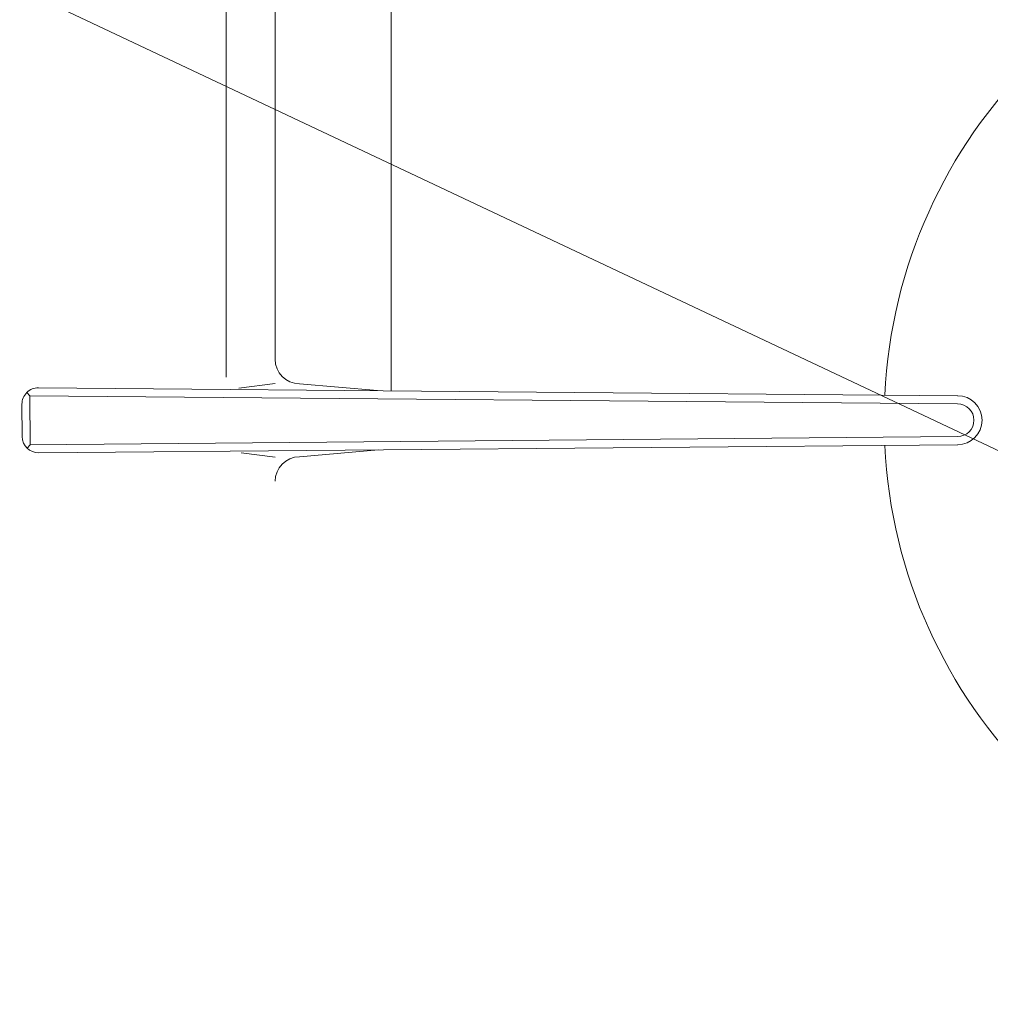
# Model space of a CAD drawing. Header units: millimetres. Extents: x -84458 to 77911, y -55868 to -29230.
# Tile 29 of 103: x 67401 to 67413, y -32786 to -32774. Entities that reach past the tile are written whole.
import ezdxf

# ---------------------------------------------------------------- set-up
doc = ezdxf.new("R2010")
doc.units = ezdxf.units.MM
doc.layers.add('BLACHA_TŁOCZONA', color=7, linetype='Continuous')
doc.layers.add('RUSZT', color=7, linetype='Continuous')
doc.layers.add('CIENKA', color=7, linetype='Continuous', lineweight=20)

msp = doc.modelspace()

# ---------------------------------------------------------------- linework, layer by layer
at = {"layer": 'BLACHA_TŁOCZONA', "color": 0, "lineweight": 0}
msp.add_line((67405.971, -32769.884), (67405.971, -32778.555), dxfattribs=at)
for start, end in [(92.8586, 177.1544), (182.8456, 267.1414)]:
    msp.add_arc((67418.203, -32778.915), 6.2, start, end, dxfattribs=at)
at = {"layer": 'CIENKA'}
msp.add_line((67427.745, -32786.059), (67354.39, -32751.437), dxfattribs=at)
at = {"layer": 'RUSZT', "color": 0, "lineweight": 0}
for p, q in [((67403.953, -32769.515), (67403.953, -32778.387)), ((67404.553, -32769.515), (67404.553, -32778.169)), ((67404.553, -32778.465), (67404.109, -32778.521)), ((67405.805, -32778.553), (67404.85, -32778.469)), ((67401.514, -32778.576), (67401.553, -32778.615)), ((67412.904, -32778.615), (67401.658, -32778.517)), ((67401.456, -32778.719), (67401.459, -32779.115)), ((67412.903, -32778.715), (67401.553, -32778.615)), ((67401.553, -32778.615), (67401.558, -32779.215)), ((67412.903, -32779.115), (67401.553, -32779.215)), ((67401.558, -32779.215), (67401.519, -32779.256)), ((67412.904, -32779.215), (67401.661, -32779.314)), ((67404.553, -32779.365), (67404.136, -32779.313)), ((67404.85, -32779.362), (67405.817, -32779.278))]:
    msp.add_line(p, q, dxfattribs=at)
for centre, radius, start, end in [((67404.853, -32778.169), 0.3, 180, 269.4154), ((67401.656, -32778.717), 0.2, 89.5039, 180.4961), ((67412.903, -32778.915), 0.3, 270, 90), ((67412.903, -32778.915), 0.2, 270, 90), ((67401.659, -32779.114), 0.2, 180.4961, 270.4961), ((67404.853, -32779.662), 0.3, 90.5846, 180)]:
    msp.add_arc(centre, radius, start, end, dxfattribs=at)

doc.saveas('drawing.dxf')
